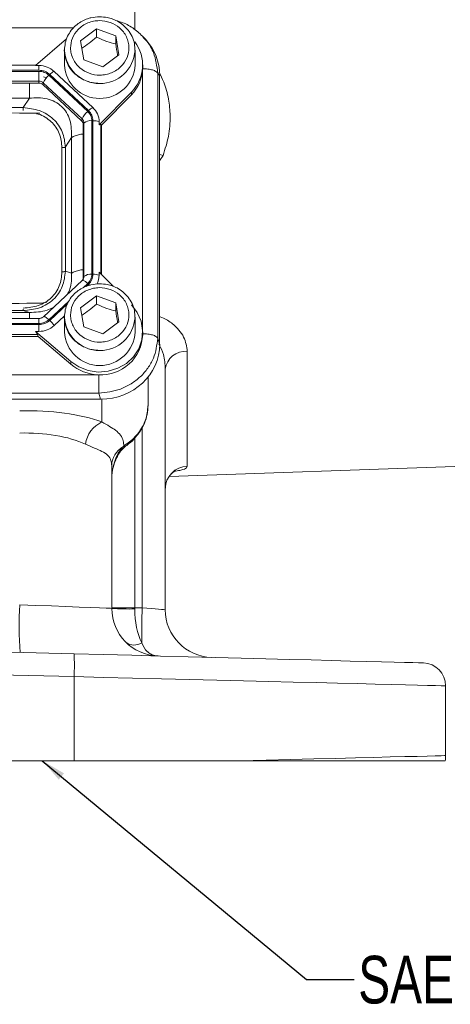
# Model space of a CAD drawing. Header units: inches. Extents: x 0.3 to 33.9, y 0.2 to 21.6.
# Tile 4 of 16: x 10 to 12.2, y 5 to 10.1. Entities that reach past the tile are written whole.
import ezdxf

# ---------------------------------------------------------------- set-up
doc = ezdxf.new("R2010")
doc.units = ezdxf.units.IN
doc.header["$MEASUREMENT"] = 0
doc.layers.add('SLD-0', color=7, linetype='Continuous', lineweight=15)
doc.styles.add('SLDTEXTSTYLE0', font='TXT', dxfattribs={"width": 0.75})
doc.dimstyles.new('SLDDIMSTYLE2', dxfattribs={"dimtxt": 0, "dimasz": 0.13, "dimexe": 0, "dimexo": 0.0625, "dimgap": 0, "dimtad": 0, "dimtih": 1, "dimtoh": 1, "dimdec": 0, "dimrnd": 1e-09, "dimzin": 0, "dimdsep": 46, "dimtxsty": 'Standard', "dimsah": 1, "dimcen": 0.09, "dimadec": 0, "dimazin": 0, "dimtfac": 0.13, "dimtdec": 0, "dimtofl": 0, "dimtmove": 0, "dimatfit": 3, "dimfxl": 1, "dimfrac": 2, "dimtolj": 1, "dimtzin": 0, "dimarcsym": 0})

msp = doc.modelspace()

# ---------------------------------------------------------------- linework, layer by layer
at = {"color": 8, "linetype": 'Continuous', "lineweight": 15}
for p, q in [((10.5888, 10.062), (10.5888, 11.3455)), ((10.2691, 10.0727), (7.1658, 10.0727)), ((10.63, 8.4851), (10.63, 9.8544)), ((10.4111, 8.7816), (10.4111, 9.5652)), ((10.7192, 9.3749), (10.7372, 9.4029)), ((10.3183, 8.7088), (10.342, 8.7309)), ((10.3347, 8.7161), (10.3463, 8.7269)), ((10.1387, 8.5412), (10.2432, 8.6387)), ((10.143, 8.5371), (10.2364, 8.6243)), ((10.0864, 8.5209), (10.0864, 8.5479)), ((10.4169, 8.1246), (10.4169, 8.0048)), ((10.6276, 7.9766), (10.6276, 7.0294)), ((10.5888, 7.0305), (10.5888, 7.9208))]:
    msp.add_line(p, q, dxfattribs=at)
at = {"color": 7, "linetype": 'Continuous', "lineweight": 15}
for p, q in [((10.3044, 10.0029), (10.3883, 10.0663)), ((10.3883, 10.0663), (10.4891, 10.0302)), ((10.3883, 10.0233), (10.3883, 10.0663)), ((10.4891, 10.0302), (10.506, 9.9306)), ((10.4891, 10.0302), (10.4891, 9.9872)), ((10.6334, 10.0217), (10.6284, 10.0274)), ((10.6459, 10.0101), (10.6346, 10.0226)), ((10.2318, 10.0137), (10.0686, 9.8741)), ((10.3213, 9.9033), (10.3044, 10.0029)), ((10.2202, 9.9553), (10.2205, 9.9645)), ((10.2202, 9.9553), (10.2202, 9.8771)), ((10.506, 9.9306), (10.4221, 9.8671)), ((10.5902, 9.8771), (10.5902, 9.9553)), ((10.0713, 9.8764), (7.3641, 9.8764)), ((10.0686, 9.8741), (10.0864, 9.8741)), ((10.0864, 9.8741), (10.0864, 9.8494)), ((10.4221, 9.8671), (10.3213, 9.9033)), ((10.6302, 9.8628), (10.6302, 9.8771)), ((10.0864, 9.8494), (7.349, 9.8494)), ((10.0864, 9.8437), (7.349, 9.8437)), ((10.0864, 9.7927), (10.0864, 9.8437)), ((10.1259, 9.8099), (10.1101, 9.815)), ((10.342, 9.6337), (10.1387, 9.8235)), ((10.3463, 9.6377), (10.143, 9.8275)), ((10.3691, 9.6536), (10.1658, 9.8434)), ((10.6301, 9.8575), (10.6302, 9.8628)), ((10.7088, 8.444), (10.7088, 9.8339)), ((10.7192, 9.8224), (10.7088, 9.8339)), ((10.7192, 8.4132), (10.7192, 9.8224)), ((10.0864, 9.7927), (7.349, 9.7927)), ((10.0864, 9.782), (7.349, 9.782)), ((10.0864, 9.782), (10.0864, 9.7927)), ((10.1069, 9.7741), (10.1095, 9.7837)), ((10.3102, 9.5843), (10.1069, 9.7741)), ((10.3127, 9.594), (10.1095, 9.7837)), ((10.4019, 9.5629), (10.5711, 9.7352)), ((10.4147, 9.5616), (10.5711, 9.7209)), ((10.5711, 9.7352), (10.5711, 9.7209)), ((10.0363, 9.7031), (7.3991, 9.7031)), ((10.0043, 9.6532), (10.0363, 9.7031)), ((10.0043, 9.6532), (7.4312, 9.6532)), ((10.3102, 9.5843), (10.3127, 9.594)), ((10.3187, 9.5652), (10.3223, 9.5725)), ((10.3187, 8.76), (10.3187, 9.5652)), ((10.3223, 8.7673), (10.3223, 9.5725)), ((10.3637, 8.7797), (10.3637, 9.5849)), ((10.3698, 8.7797), (10.3698, 9.5849)), ((10.4019, 9.5629), (10.4019, 9.5795)), ((10.4147, 9.5616), (10.4111, 9.5652)), ((10.4147, 8.778), (10.4147, 9.5616)), ((10.2251, 9.4471), (10.2571, 9.4969)), ((10.2571, 8.7853), (10.2571, 9.4969)), ((10.2069, 8.7916), (10.2069, 9.4433)), ((10.2251, 8.7954), (10.2251, 9.4471)), ((10.2251, 8.7954), (10.2571, 8.7853)), ((10.4019, 8.791), (10.4019, 8.7744)), ((10.4751, 8.7164), (10.4019, 8.791)), ((10.3133, 8.7466), (10.1101, 8.5568)), ((10.3192, 8.7545), (10.3169, 8.7474)), ((10.3191, 8.7543), (10.3186, 8.7533)), ((10.3187, 8.76), (10.3223, 8.7673)), ((10.1007, 8.6279), (10.1277, 8.6325)), ((10.3044, 8.6025), (10.3883, 8.6659)), ((10.3883, 8.6659), (10.4891, 8.6298)), ((10.3883, 8.6229), (10.3883, 8.6659)), ((10.4891, 8.6298), (10.506, 8.5302)), ((10.4891, 8.6298), (10.4891, 8.5868)), ((7.3991, 8.5792), (10.0363, 8.5792)), ((7.4312, 8.5892), (10.0043, 8.5892)), ((10.0363, 8.5792), (10.0043, 8.5892)), ((10.3213, 8.5029), (10.3044, 8.6025)), ((10.0864, 8.5479), (7.349, 8.5479)), ((7.349, 8.5209), (10.0864, 8.5209)), ((10.1658, 8.5105), (10.2203, 8.5614)), ((10.2202, 8.5549), (10.2205, 8.5641)), ((10.2202, 8.5549), (10.2202, 8.4768)), ((10.506, 8.5302), (10.4221, 8.4668)), ((10.5902, 8.4768), (10.5902, 8.5549)), ((7.349, 8.5152), (10.0864, 8.5152)), ((10.0686, 8.4798), (10.2532, 8.3219)), ((10.0864, 8.4798), (10.0686, 8.4798)), ((10.0864, 8.5152), (10.0864, 8.4798)), ((10.4221, 8.4668), (10.3213, 8.5029)), ((10.6302, 8.4624), (10.6302, 8.4768)), ((7.3529, 8.4536), (10.0825, 8.4536)), ((7.3568, 8.4642), (10.0786, 8.4642)), ((10.0786, 8.4642), (10.0825, 8.4536)), ((10.2532, 8.3076), (10.0825, 8.4536)), ((10.7088, 8.444), (10.7192, 8.4132)), ((10.864, 7.7725), (10.864, 8.3753)), ((10.2532, 8.3219), (10.2532, 8.3076)), ((10.7482, 7.02), (10.7482, 8.2814)), ((7.0392, 8.2525), (10.3963, 8.2525)), ((10.6582, 8.2311), (10.6582, 8.2399)), ((10.6582, 8.0909), (10.6582, 8.2311)), ((7.0254, 8.1245), (10.41, 8.1245)), ((7.0358, 8.1553), (10.3996, 8.1553)), ((10.41, 8.1245), (10.3996, 8.1553)), ((10.5315, 7.8787), (10.5263, 7.8735)), ((10.4682, 7.0273), (10.4682, 7.775)), ((10.7699, 7.7196), (12.2668, 7.7719)), ((10.5888, 7.0305), (10.4682, 7.0305)), ((10.6276, 7.0294), (10.5888, 7.0305)), ((10.2706, 6.7889), (8.7182, 6.8296)), ((8.7182, 6.7096), (10.2706, 6.669)), ((10.2706, 6.669), (10.2706, 6.2283)), ((12.2182, 6.2548), (12.2182, 6.621)), ((10.2706, 6.2283), (8.7182, 6.2283)), ((11.1417, 6.2283), (10.2706, 6.2283))]:
    msp.add_line(p, q, dxfattribs=at)
at = {"color": 8, "linetype": 'Continuous', "lineweight": 15, "flags": 128}
for points in [[(10.7372, 9.4029), (10.72, 9.4072), (10.7192, 9.4074)], [(10.3463, 8.7269), (10.3496, 8.7238), (10.3513, 8.7221)], [(10.1101, 8.5568), (10.1108, 8.5573), (10.113, 8.5576), (10.116, 8.557), (10.1196, 8.5555), (10.1239, 8.553), (10.1286, 8.5497), (10.1336, 8.5457), (10.1387, 8.5412)], [(10.5932, 7.9302), (10.5953, 7.9279), (10.5955, 7.9275)], [(10.5315, 7.8787), (10.5383, 7.8777), (10.5433, 7.8794), (10.5433, 7.8794)]]:
    msp.add_lwpolyline(points, dxfattribs=at)
at = {"color": 7, "linetype": 'Continuous', "lineweight": 15, "flags": 128}
for points in [[(10.2532, 8.3219), (10.296, 8.2931), (10.3448, 8.2744), (10.3969, 8.2668), (10.4495, 8.2708), (10.4996, 8.2861), (10.5446, 8.3118), (10.5819, 8.3467), (10.6094, 8.3886), (10.6258, 8.4354), (10.6301, 8.4845), (10.6219, 8.5332), (10.6019, 8.5787), (10.5711, 8.6187)], [(10.4682, 7.0273), (10.4609, 7.0276), (10.4394, 7.0284), (10.4041, 7.0298), (10.3562, 7.0317), (10.297, 7.034), (10.2282, 7.0367), (10.1519, 7.0397), (10.0703, 7.0429), (9.9857, 7.0463)], [(10.7482, 7.02), (10.7459, 7.0201), (10.7391, 7.0207), (10.728, 7.0216), (10.7131, 7.0227), (10.6949, 7.0242), (10.6741, 7.0258), (10.6513, 7.0276), (10.6276, 7.0294)], [(12.1014, 6.741), (12.0951, 6.7412), (12.0766, 6.7416), (12.0457, 6.7425), (12.0028, 6.7436), (11.9482, 6.745), (11.8821, 6.7467), (11.8051, 6.7488), (11.7176, 6.751), (11.6202, 6.7536), (11.5136, 6.7564), (11.3984, 6.7594), (11.2755, 6.7626), (11.1456, 6.766), (11.0096, 6.7696), (10.8684, 6.7733), (10.7229, 6.7771), (10.5741, 6.781), (10.423, 6.7849), (10.2706, 6.7889)], [(10.2706, 6.669), (10.4247, 6.6652), (10.5775, 6.6614), (10.7283, 6.6577), (10.8759, 6.6541), (11.0197, 6.6505), (11.1587, 6.6471), (11.2921, 6.6438), (11.4191, 6.6407), (11.5389, 6.6378), (11.6508, 6.635), (11.7542, 6.6325), (11.8485, 6.6301), (11.933, 6.6281), (12.0073, 6.6262), (12.0709, 6.6247), (12.1235, 6.6234), (12.1648, 6.6224), (12.1944, 6.6216), (12.2122, 6.6212), (12.2182, 6.621)], [(12.2182, 6.2548), (12.2121, 6.2547), (12.194, 6.2542), (12.1638, 6.2535), (12.1219, 6.2525), (12.0683, 6.2511), (12.0036, 6.2496), (11.928, 6.2477), (11.8421, 6.2456), (11.7463, 6.2432), (11.6412, 6.2406), (11.5275, 6.2378), (11.4058, 6.2348), (11.277, 6.2317), (11.1417, 6.2283)]]:
    msp.add_lwpolyline(points, dxfattribs=at)
at = {"color": 7, "linetype": 'Continuous', "lineweight": 15}
for centre, radius, start, end in [((10.4297, 9.877), 0.2002, 314.9156, 37.3705), ((10.0871, 9.7577), 0.1163, 47.41, 90.3068), ((10.4052, 9.8865), 0.1852, 182.9028, 357.0972), ((10.2093, 9.7409), 0.1086, 130.5234, 156.7764), ((10.1958, 9.7761), 0.0737, 114.0485, 135.7259), ((10.4271, 9.8642), 0.2031, 315.1299, 357.2497), ((10.0866, 9.7589), 0.0338, 47.4107, 90.3063), ((10.0866, 9.752), 0.0301, 47.4102, 90.3066), ((10.4126, 9.5511), 0.1086, 130.5235, 156.7764), ((10.3991, 9.5863), 0.0737, 114.0488, 135.7256), ((10.3005, 9.5789), 0.1014, 0.3768, 47.4753), ((10.2925, 9.565), 0.0262, 0.3771, 47.475), ((10.2928, 9.5723), 0.0294, 0.3771, 47.4751), ((10.3566, 9.5334), 0.052, 82.2094, 131.2633), ((10.3719, 9.4986), 0.0863, 69.6238, 91.4048), ((10.3566, 8.7282), 0.052, 82.2101, 131.2626), ((10.3719, 8.6935), 0.0863, 69.6236, 91.4044), ((10.316, 8.743), 0.00441, 78.6955, 126.6388), ((10.2931, 8.7601), 0.0256, 330.8805, 359.9096), ((10.3027, 8.7745), 0.0993, 331.5172, 359.8973), ((10.0406, 8.4265), 0.1508, 33.8556, 47.1911), ((10.0871, 8.5962), 0.1163, 269.6931, 312.5897), ((10.4052, 8.4861), 0.1852, 182.9028, 357.0972), ((10.4121, 8.4703), 0.2182, 266.7038, 357.9341), ((10.8556, 8.2673), 0.1084, 85.5614, 172.5016), ((10.4039, 8.4859), 0.2335, 229.8033, 268.1238), ((10.4793, 7.8685), 0.15, 114.5912, 172.4368), ((10.5834, 7.7735), 0.1152, 119.7199, 179.2746), ((10.8671, 7.6536), 0.1189, 91.5049, 179.541), ((11.7792, 6.9369), 1.7969, 176.5122, 184.4876), ((10.7182, 7.0273), 0.25, 180, 268.5), ((10.5593, 8.2043), 1.1805, 265.5721, 271.428), ((15.8321, 6.881), 5.2066, 178.3662, 180.3831), ((10.9982, 7.02), 0.25, 180, 268.5), ((10.5862, 6.9084), 0.0736, 234.6842, 302.316), ((9.124, 6.729), 1.1482, 357.0056, 2.9944), ((12.0982, 6.621), 0.12, 0, 88.5), ((12.0982, 6.2548), 0.12, 347.2426, 0)]:
    msp.add_arc(centre, radius, start, end, dxfattribs=at)
at = {"color": 8, "linetype": 'Continuous', "lineweight": 15}
for centre, radius, start, end in [((10.4053, 9.9647), 0.1853, 182.9292, 356.3038), ((10.2979, 8.6909), 0.0596, 42.2432, 71.4608), ((10.2935, 8.7674), 0.0288, 332.9779, 359.9035), ((10.4053, 8.5644), 0.1853, 182.9291, 356.3038), ((10.5305, 7.8856), 0.0128, 250.8372, 306.5104)]:
    msp.add_arc(centre, radius, start, end, dxfattribs=at)
at = {"color": 7, "linetype": 'Continuous', "lineweight": 15}
for centre, major_axis, ratio, start_param, end_param in [((10.4004, 9.8135), (0.313, 0.0656), 0.927683, 6.091166, 6.782759), ((8.1434, 9.7793), (3.4384, -0.1121), 0.032567, 5.01757, 5.315642), ((10.3698, 9.5204), (0.0413, 0.0448), 0.170211, 6.275096, 6.798785), ((8.1434, 8.472), (3.4384, 0.1121), 0.032567, 0.964148, 1.401772), ((10.0335, 8.5002), (0.0452, -0.0412), 0.184584, 0.341071, 0.86476), ((10.4004, 8.4222), (0.313, -0.0656), 0.927683, 4.934566, 6.475204), ((9.9638, 7.8226), (0.6249, 0.0274), 0.383235, 0.743044, 1.519084), ((9.9682, 7.706), (0.4998, 0.0303), 0.478472, 0.730819, 1.506859), ((10.5932, 7.7008), (0, 0.2045), 0.611254, 0.565139, 1.570796), ((10.7182, 7.0273), (0.0065, 0.2499), 0.517444, 1.596976, 2.39489), ((10.5932, 7.0306), (0.0033, 0.25), 0.017441, 1.571481, 1.596748)]:
    msp.add_ellipse(centre, major_axis=major_axis, ratio=ratio, start_param=start_param, end_param=end_param, dxfattribs=at)
for points, knots in [([(10.4052, 10.1301), (10.3897, 10.1291), (10.3679, 10.1277), (10.3373, 10.1184), (10.3123, 10.1075), (10.2852, 10.0896), (10.2605, 10.066), (10.24, 10.0365), (10.2251, 10.0022), (10.2221, 9.9773), (10.2206, 9.9647)], [0, 0, 0, 0, 0.166596, 0.23351, 0.344681, 0.460737, 0.586108, 0.718576, 0.857933, 1, 1, 1, 1]), ([(10.5896, 9.9528), (10.5893, 9.9647), (10.5886, 9.9899), (10.5757, 10.0266), (10.555, 10.0604), (10.5277, 10.088), (10.4988, 10.1071), (10.4711, 10.1192), (10.4409, 10.128), (10.4186, 10.1293), (10.4052, 10.1301)], [0, 0, 0, 0, 0.128166, 0.270401, 0.411307, 0.548774, 0.67593, 0.771377, 0.862256, 1, 1, 1, 1]), ([(10.46, 10.1001), (10.4773, 10.0919), (10.5038, 10.0792), (10.5302, 10.0507), (10.546, 10.0253), (10.5558, 9.9972), (10.5602, 9.96), (10.5515, 9.9143), (10.5252, 9.8749), (10.4952, 9.85), (10.4679, 9.8353), (10.4379, 9.8262), (10.398, 9.822), (10.3491, 9.8302), (10.3068, 9.8547), (10.2802, 9.8827), (10.2644, 9.9082), (10.2547, 9.9362), (10.2502, 9.9734), (10.2589, 10.0191), (10.2852, 10.0586), (10.3152, 10.0835), (10.3425, 10.0982), (10.3725, 10.1072), (10.4126, 10.1119), (10.4413, 10.1047), (10.46, 10.1001)], [0, 0, 0, 0, 0.059864, 0.09209, 0.125, 0.15791, 0.190136, 0.25, 0.309864, 0.34209, 0.375, 0.40791, 0.440136, 0.5, 0.559864, 0.59209, 0.625, 0.65791, 0.690136, 0.75, 0.809864, 0.84209, 0.875, 0.90791, 0.940136, 1, 1, 1, 1]), ([(10.6348, 10.0224), (10.6187, 10.0378), (10.5866, 10.0684), (10.5373, 10.0968), (10.5049, 10.1055), (10.4942, 10.1084)], [0, 0, 0, 0, 0.403503, 0.80262, 1, 1, 1, 1]), ([(10.3109, 9.9644), (10.3237, 9.9727), (10.3496, 9.9897), (10.3753, 10.012), (10.3883, 10.0233)], [0, 0, 0, 0, 0.495551, 1, 1, 1, 1]), ([(10.3883, 10.0233), (10.4063, 10.0153), (10.44, 10.0003), (10.4735, 9.9913), (10.4891, 9.9872)], [0, 0, 0, 0, 0.534746, 1, 1, 1, 1]), ([(10.4891, 9.9872), (10.4922, 9.9674), (10.4955, 9.9455), (10.4989, 9.9272), (10.4992, 9.9254)], [0, 0, 0, 0, 0.9011946, 1, 1, 1, 1]), ([(10.2206, 9.9647), (10.2206, 9.9643), (10.2181, 9.9503), (10.2225, 9.9224), (10.2344, 9.884), (10.2555, 9.8501), (10.2827, 9.8225), (10.3116, 9.8034), (10.3393, 9.7913), (10.3696, 9.7825), (10.3918, 9.7812), (10.4052, 9.7804)], [0, 0, 0, 0, 0.00437, 0.149647, 0.288377, 0.425812, 0.559892, 0.683915, 0.77701, 0.86565, 1, 1, 1, 1]), ([(10.0864, 9.8494), (10.097, 9.8484), (10.1182, 9.8464), (10.1348, 9.8338), (10.143, 9.8275)], [0, 0, 0, 0, 0.499999, 1, 1, 1, 1]), ([(10.0864, 9.8437), (10.0962, 9.8428), (10.1158, 9.8409), (10.1311, 9.8293), (10.1387, 9.8235)], [0, 0, 0, 0, 0.4999995, 1, 1, 1, 1]), ([(10.7088, 9.8339), (10.7063, 9.8371), (10.7012, 9.8435), (10.6824, 9.8512), (10.6581, 9.8565), (10.6394, 9.8572), (10.6301, 9.8575)], [0, 0, 0, 0, 0.250002, 0.500002, 0.75, 1, 1, 1, 1]), ([(10.2571, 9.4969), (10.2572, 9.5278), (10.2574, 9.5736), (10.2329, 9.6279), (10.206, 9.6612), (10.1708, 9.6858), (10.1144, 9.7071), (10.0677, 9.7047), (10.0363, 9.7031)], [0, 0, 0, 0, 0.257397, 0.381602, 0.5, 0.618394, 0.742603, 1, 1, 1, 1]), ([(10.2251, 9.4471), (10.222, 9.4739), (10.2173, 9.5143), (10.1902, 9.5625), (10.1629, 9.5942), (10.1289, 9.6198), (10.077, 9.6453), (10.0332, 9.6501), (10.0043, 9.6532)], [0, 0, 0, 0, 0.248978, 0.37606, 0.5, 0.623945, 0.751023, 1, 1, 1, 1]), ([(10.342, 9.6337), (10.3482, 9.6266), (10.3606, 9.6123), (10.3626, 9.594), (10.3637, 9.5849)], [0, 0, 0, 0, 0.5000012, 1, 1, 1, 1]), ([(10.3463, 9.6377), (10.353, 9.63), (10.3665, 9.6146), (10.3687, 9.5948), (10.3698, 9.5849)], [0, 0, 0, 0, 0.500002, 1, 1, 1, 1]), ([(10.2069, 9.4433), (10.2087, 9.4434), (10.2124, 9.4435), (10.2175, 9.4443), (10.222, 9.4454), (10.2241, 9.4465), (10.2251, 9.4471)], [0, 0, 0, 0, 0.249999, 0.499999, 0.749994, 1, 1, 1, 1]), ([(10.0043, 8.5892), (10.0332, 8.5918), (10.077, 8.5957), (10.1289, 8.6208), (10.1629, 8.6462), (10.1902, 8.6781), (10.2173, 8.7268), (10.222, 8.768), (10.2251, 8.7954)], [0, 0, 0, 0, 0.248977, 0.376059, 0.5, 0.623945, 0.751023, 1, 1, 1, 1]), ([(10.0043, 8.6024), (10.0312, 8.6047), (10.0717, 8.608), (10.12, 8.6308), (10.1514, 8.6543), (10.1764, 8.6836), (10.2009, 8.7286), (10.2045, 8.7664), (10.2069, 8.7916)], [0, 0, 0, 0, 0.250062, 0.376147, 0.5, 0.62379, 0.749939, 1, 1, 1, 1]), ([(10.2069, 8.7916), (10.2087, 8.7916), (10.2124, 8.7917), (10.2175, 8.7925), (10.222, 8.7937), (10.2241, 8.7948), (10.2251, 8.7954)], [0, 0, 0, 0, 0.249999, 0.499998, 0.750005, 1, 1, 1, 1]), ([(10.2347, 8.6731), (10.2399, 8.683), (10.2588, 8.7186), (10.2578, 8.7573), (10.2571, 8.7853)], [0, 0, 0, 0, 0.276861, 1, 1, 1, 1]), ([(10.3637, 8.7797), (10.3626, 8.7706), (10.3606, 8.7523), (10.3482, 8.7381), (10.342, 8.7309)], [0, 0, 0, 0, 0.500001, 1, 1, 1, 1]), ([(10.3698, 8.7797), (10.3687, 8.7698), (10.3665, 8.7501), (10.353, 8.7346), (10.3463, 8.7269)], [0, 0, 0, 0, 0.500001, 1, 1, 1, 1]), ([(10.4052, 8.7297), (10.3897, 8.7287), (10.3679, 8.7273), (10.3373, 8.718), (10.3123, 8.7071), (10.2852, 8.6893), (10.2605, 8.6657), (10.24, 8.6362), (10.2251, 8.6018), (10.2221, 8.5769), (10.2206, 8.5643)], [0, 0, 0, 0, 0.166596, 0.23351, 0.344681, 0.460737, 0.586107, 0.718576, 0.857933, 1, 1, 1, 1]), ([(10.5896, 8.5524), (10.5893, 8.5644), (10.5886, 8.5895), (10.5757, 8.6262), (10.555, 8.66), (10.5277, 8.6876), (10.4988, 8.7068), (10.4711, 8.7189), (10.4409, 8.7277), (10.4186, 8.7289), (10.4052, 8.7297)], [0, 0, 0, 0, 0.128165, 0.2704, 0.411306, 0.548773, 0.675929, 0.771377, 0.862256, 1, 1, 1, 1]), ([(10.46, 8.6997), (10.4773, 8.6915), (10.5038, 8.6788), (10.5302, 8.6503), (10.546, 8.6249), (10.5558, 8.5969), (10.5602, 8.5596), (10.5515, 8.5139), (10.5252, 8.4745), (10.4952, 8.4496), (10.4679, 8.4349), (10.4379, 8.4258), (10.398, 8.4216), (10.3491, 8.4298), (10.3068, 8.4543), (10.2802, 8.4823), (10.2644, 8.5078), (10.2547, 8.5358), (10.2502, 8.5731), (10.2589, 8.6188), (10.2852, 8.6582), (10.3152, 8.6831), (10.3425, 8.6978), (10.3725, 8.7068), (10.4126, 8.7115), (10.4413, 8.7044), (10.46, 8.6997)], [0, 0, 0, 0, 0.059864, 0.09209, 0.125, 0.15791, 0.190136, 0.25, 0.309864, 0.34209, 0.375, 0.40791, 0.440136, 0.5, 0.559864, 0.59209, 0.625, 0.65791, 0.690136, 0.75, 0.809864, 0.84209, 0.875, 0.90791, 0.940136, 1, 1, 1, 1]), ([(10.0363, 8.5792), (10.068, 8.5801), (10.1119, 8.5814), (10.1511, 8.6001), (10.1619, 8.6052)], [0, 0, 0, 0, 0.72314, 1, 1, 1, 1]), ([(10.3109, 8.564), (10.3237, 8.5724), (10.3496, 8.5893), (10.3753, 8.6117), (10.3883, 8.6229)], [0, 0, 0, 0, 0.495552, 1, 1, 1, 1]), ([(10.3883, 8.6229), (10.4063, 8.6149), (10.44, 8.5999), (10.4735, 8.591), (10.4891, 8.5868)], [0, 0, 0, 0, 0.5347461, 1, 1, 1, 1]), ([(10.4891, 8.5868), (10.4922, 8.567), (10.4955, 8.5451), (10.4989, 8.5268), (10.4992, 8.525)], [0, 0, 0, 0, 0.9011946, 1, 1, 1, 1]), ([(10.1099, 8.5568), (10.1098, 8.5567), (10.1084, 8.5548), (10.1041, 8.5523), (10.0978, 8.5494), (10.0917, 8.5481), (10.0878, 8.5479), (10.0864, 8.5479)], [0, 0, 0, 0, 0.032115, 0.319523, 0.567065, 0.852733, 1, 1, 1, 1]), ([(10.1387, 8.5412), (10.1311, 8.5354), (10.1158, 8.5238), (10.0962, 8.5219), (10.0864, 8.5209)], [0, 0, 0, 0, 0.5, 1, 1, 1, 1]), ([(10.143, 8.5371), (10.1348, 8.5308), (10.1182, 8.5183), (10.097, 8.5162), (10.0864, 8.5152)], [0, 0, 0, 0, 0.5, 1, 1, 1, 1]), ([(10.2206, 8.5643), (10.2206, 8.5639), (10.2181, 8.5499), (10.2225, 8.522), (10.2344, 8.4836), (10.2555, 8.4497), (10.2827, 8.4222), (10.3116, 8.403), (10.3393, 8.3909), (10.3696, 8.3821), (10.3918, 8.3808), (10.4052, 8.38)], [0, 0, 0, 0, 0.00437, 0.149647, 0.288377, 0.425811, 0.559892, 0.683915, 0.77701, 0.86565, 1, 1, 1, 1]), ([(10.3996, 8.1553), (10.4385, 8.1599), (10.4987, 8.167), (10.5705, 8.2037), (10.6194, 8.2408), (10.659, 8.2863), (10.6978, 8.3528), (10.7045, 8.4081), (10.7088, 8.444)], [0, 0, 0, 0, 0.240418, 0.371173, 0.5, 0.62883, 0.759581, 1, 1, 1, 1]), ([(10.6301, 8.4677), (10.6394, 8.4673), (10.6581, 8.4666), (10.6824, 8.4614), (10.7012, 8.4537), (10.7063, 8.4472), (10.7088, 8.444)], [0, 0, 0, 0, 0.2500005, 0.5000001, 0.7500002, 1, 1, 1, 1]), ([(10.3996, 8.1553), (10.3996, 8.1609), (10.3996, 8.1721), (10.3996, 8.1973), (10.3996, 8.2253), (10.3996, 8.2434), (10.3996, 8.2524)], [0, 0, 0, 0, 0.250001, 0.5, 0.749999, 1, 1, 1, 1]), ([(10.5948, 7.9281), (10.6013, 7.9356), (10.6198, 7.9568), (10.6401, 7.9962), (10.6555, 8.0435), (10.657, 8.0748), (10.6577, 8.0902)], [0, 0, 0, 0, 0.165527, 0.469144, 0.73889, 1, 1, 1, 1]), ([(10.5315, 7.8787), (10.5308, 7.8877), (10.5291, 7.9085), (10.516, 7.9356), (10.4916, 7.9598), (10.4588, 7.9813), (10.4309, 7.997), (10.4169, 8.0048)], [0, 0, 0, 0, 0.171643, 0.396296, 0.624261, 0.810867, 1, 1, 1, 1]), ([(10.5932, 7.9302), (10.5921, 7.929), (10.5741, 7.9094), (10.5521, 7.8936), (10.5315, 7.8787)], [0, 0, 0, 0, 0.061953, 1, 1, 1, 1]), ([(10.5432, 7.8797), (10.5476, 7.8829), (10.5661, 7.8965), (10.5846, 7.9125), (10.5952, 7.9272), (10.5955, 7.9277)], [0, 0, 0, 0, 0.236091, 0.975225, 1, 1, 1, 1]), ([(10.3307, 7.8882), (10.3467, 7.8812), (10.3792, 7.8671), (10.4189, 7.8503), (10.449, 7.8307), (10.4657, 7.8063), (10.4674, 7.7846), (10.4682, 7.775)], [0, 0, 0, 0, 0.191641, 0.387773, 0.602568, 0.823877, 1, 1, 1, 1]), ([(10.4682, 7.7008), (10.4684, 7.709), (10.4691, 7.735), (10.4769, 7.7772), (10.4949, 7.8225), (10.516, 7.8551), (10.5324, 7.8701), (10.5381, 7.8753)], [0, 0, 0, 0, 0.126969, 0.407054, 0.663081, 0.882865, 1, 1, 1, 1]), ([(10.536, 7.8736), (10.5378, 7.8752), (10.5401, 7.8772), (10.5427, 7.8789), (10.5432, 7.8792)], [0, 0, 0, 0, 0.806619, 1, 1, 1, 1]), ([(10.7494, 7.6573), (10.7492, 7.6618), (10.7486, 7.6771), (10.7572, 7.701), (10.7715, 7.7242), (10.7874, 7.7395), (10.7994, 7.7472), (10.8049, 7.7495), (10.8043, 7.7493), (10.8042, 7.7493)], [0, 0, 0, 0, 0.089332, 0.305218, 0.492843, 0.659371, 0.80587, 0.938872, 1, 1, 1, 1]), ([(10.7482, 7.02), (10.7483, 7.0126), (10.7485, 7.0051), (10.7485, 7.0084), (10.7485, 7.0084)], [0, 0, 0, 0, 0.99997, 1, 1, 1, 1]), ([(10.6256, 6.8462), (10.6339, 6.8292), (10.6428, 6.8111), (10.6628, 6.7929), (10.6759, 6.7848), (10.6918, 6.7798), (10.7006, 6.7783), (10.7054, 6.7777), (10.7082, 6.7775), (10.7097, 6.7775), (10.7106, 6.7774), (10.711, 6.7774), (10.7112, 6.7774), (10.7114, 6.7774), (10.7115, 6.7774), (10.7117, 6.7774)], [0, 0, 0, 0, 0.426251, 0.457293, 0.712383, 0.842295, 0.912355, 0.951016, 0.972553, 0.984601, 0.991356, 0.995145, 0.996107, 0.996742, 1, 1, 1, 1]), ([(12.2152, 6.2283), (12.2125, 6.2283), (12.2072, 6.2283), (12.165, 6.2283), (12.1011, 6.2283), (12.0131, 6.2283), (11.9018, 6.2283), (11.7694, 6.2283), (11.602, 6.2283), (11.3957, 6.2283), (11.2263, 6.2283), (11.1417, 6.2283)], [0, 0, 0, 0, 0.110362, 0.213754, 0.317476, 0.420866, 0.524226, 0.627917, 0.731274, 0.865638, 1, 1, 1, 1])]:
    msp.add_open_spline(points, degree=3, knots=knots, dxfattribs=at)
at = {"color": 8, "linetype": 'Continuous', "lineweight": 15}
for points, knots in [([(10.7088, 9.8339), (10.7043, 9.8706), (10.6973, 9.9273), (10.6637, 9.989), (10.6417, 10.0128), (10.6334, 10.0217)], [0, 0, 0, 0, 0.535497, 0.826735, 1, 1, 1, 1]), ([(10.7372, 9.4029), (10.7478, 9.4359), (10.7693, 9.5028), (10.7769, 9.6034), (10.7676, 9.6995), (10.7477, 9.7765), (10.7251, 9.8207), (10.7167, 9.837)], [0, 0, 0, 0, 0.235927, 0.479202, 0.677142, 0.880705, 1, 1, 1, 1]), ([(10.0363, 9.7031), (10.0363, 9.7117), (10.0363, 9.729), (10.0363, 9.7567), (10.0363, 9.7746), (10.0363, 9.782)], [0, 0, 0, 0, 0.368963, 0.737928, 1, 1, 1, 1]), ([(10.0043, 9.6388), (10.0043, 9.6403), (10.0043, 9.6437), (10.0043, 9.6487), (10.0043, 9.6517), (10.0043, 9.6532)], [0, 0, 0, 0, 0.289888, 0.644936, 1, 1, 1, 1]), ([(10.2069, 9.4433), (10.2045, 9.4685), (10.2009, 9.5063), (10.1764, 9.5513), (10.1514, 9.5808), (10.1198, 9.6034), (10.0933, 9.6186), (10.0766, 9.6208), (10.0732, 9.6213)], [0, 0, 0, 0, 0.319941, 0.481261, 0.639724, 0.798107, 0.959508, 1, 1, 1, 1]), ([(10.2571, 9.4969), (10.2631, 9.5), (10.275, 9.5061), (10.2969, 9.5124), (10.3127, 9.5145), (10.3187, 9.5152)], [0, 0, 0, 0, 0.383143, 0.766285, 1, 1, 1, 1]), ([(10.2571, 8.7853), (10.2631, 8.7884), (10.275, 8.7946), (10.2969, 8.8008), (10.3127, 8.8029), (10.3187, 8.8037)], [0, 0, 0, 0, 0.383142, 0.766285, 1, 1, 1, 1]), ([(10.0043, 8.5892), (10.0043, 8.5896), (10.0043, 8.5905), (10.0043, 8.5932), (10.0043, 8.5957), (10.0043, 8.5969)], [0, 0, 0, 0, 0.355062, 0.710113, 1, 1, 1, 1]), ([(10.0363, 8.5479), (10.0363, 8.5499), (10.0363, 8.5597), (10.0363, 8.5716), (10.0363, 8.5767), (10.0363, 8.5792)], [0, 0, 0, 0, 0.1169133, 0.5584565, 1, 1, 1, 1]), ([(10.864, 8.3753), (10.8605, 8.4005), (10.8551, 8.4387), (10.8217, 8.4873), (10.7972, 8.5113), (10.7654, 8.5352), (10.7447, 8.5502), (10.7201, 8.5561), (10.7192, 8.5563)], [0, 0, 0, 0, 0.362179, 0.550651, 0.738841, 0.760501, 0.990963, 1, 1, 1, 1]), ([(10.7156, 8.4125), (10.7243, 8.3948), (10.7452, 8.3527), (10.7471, 8.3076), (10.7482, 8.2814)], [0, 0, 0, 0, 0.418618, 1, 1, 1, 1]), ([(10.6582, 8.0909), (10.6556, 8.0655), (10.6505, 8.0149), (10.6202, 7.9615), (10.5981, 7.9358), (10.5932, 7.9302)], [0, 0, 0, 0, 0.440118, 0.8775, 1, 1, 1, 1]), ([(10.8047, 7.7471), (10.8139, 7.7486), (10.8415, 7.7533), (10.8603, 7.7623), (10.863, 7.7698), (10.864, 7.7725)], [0, 0, 0, 0, 0.240743, 0.724464, 1, 1, 1, 1])]:
    msp.add_open_spline(points, degree=3, knots=knots, dxfattribs=at)

# ---------------------------------------------------------------- texts
at = {"layer": 'SLD-0', "insert": (11.76, 5.205), "char_height": 0.25, "attachment_point": 1, "style": 'SLDTEXTSTYLE0'}
msp.add_mtext('SAE 8-BOLT MOUNTING PAD', dxfattribs=at)

# ---------------------------------------------------------------- leaders
at = {"layer": 'SLD-0'}
msp.add_leader([(10.1042, 6.2283), (11.4893, 5.081), (11.7393, 5.081)], dimstyle='SLDDIMSTYLE2', dxfattribs=at)

doc.saveas('drawing.dxf')
